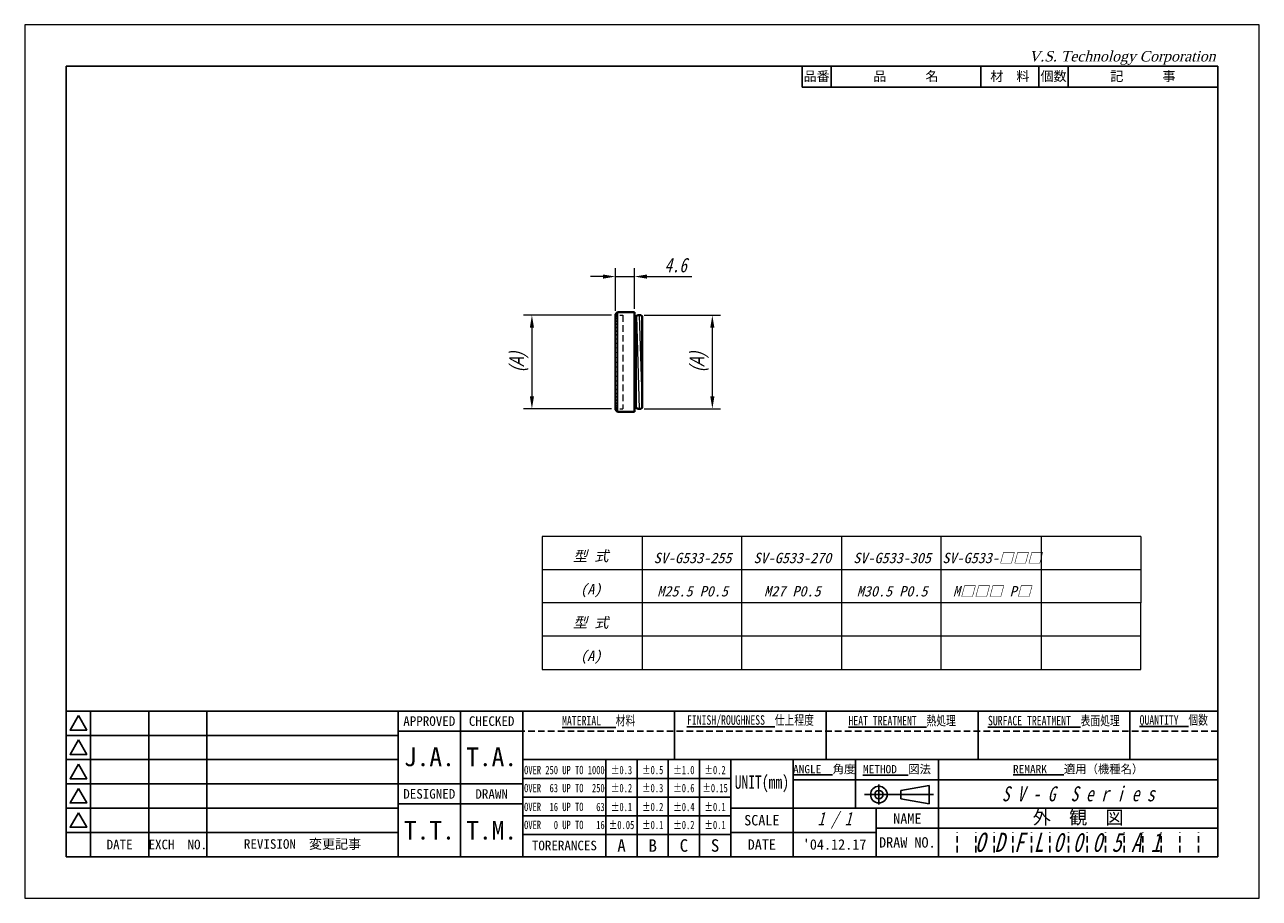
# Model space of a CAD drawing. Header units: millimetres. Extents: x 0 to 297, y 0 to 210.
import ezdxf
from ezdxf.enums import TextEntityAlignment as Align

# ---------------------------------------------------------------- set-up
doc = ezdxf.new("R2010")
doc.units = ezdxf.units.MM
doc.header["$LTSCALE"] = 0.25
doc.linetypes.add('HIDDEN', pattern=[9.525, 6.35, -3.175])
for name, color, linetype, lineweight in [('11-太線', 7, 'Continuous', 40), ('12-中線', 7, 'Continuous', 20), ('3-かくれ線', 5, 'HIDDEN', 20), ('4-寸法線', 5, 'Continuous', 20), ('5-文字', 5, 'Continuous', 20), ('6-図面枠', 5, 'Continuous', 25), ('補助線', 254, 'Continuous', 0)]:
    doc.layers.add(name, color=color, linetype=linetype, lineweight=lineweight)
doc.styles.add('(TNK)aSS', font='MS Gothic.ttf', dxfattribs={"width": 0.75, "oblique": 15, "height": 3.5})
doc.styles.add('italic_01', font='MS Gothic.ttf', dxfattribs={"width": 0.75, "oblique": 15, "height": 2})
doc.styles.add('narrow_01', font='MS Gothic.ttf', dxfattribs={"width": 0.75, "height": 2})
doc.styles.add('VST', font='CENTURY.TTF', dxfattribs={"oblique": 15, "height": 2.5})
doc.dimstyles.new('TMIZO', dxfattribs={"dimscale": 0, "dimtxt": 3.5, "dimasz": 3, "dimexe": 2, "dimexo": 0.8, "dimgap": 1, "dimtad": 3, "dimtoh": 1, "dimdec": 1, "dimrnd": 0.005, "dimdsep": 46, "dimtxsty": '(TNK)aSS', "dimcen": 0, "dimclrd": 5, "dimclre": 5, "dimclrt": 5, "dimaunit": 1, "dimadec": 0, "dimazin": 2, "dimtfac": 1, "dimtdec": 1, "dimtmove": 0, "dimatfit": 3, "dimfxl": 1, "dimtolj": 1, "dimtzin": 0, "dimlwd": -1, "dimlwe": -1, "dimarcsym": 0})

# ---------------------------------------------------------------- blocks, each defined once
blk = doc.blocks.new('*D1')
at = {"layer": '4-寸法線', "color": 5}
for p, q in [((141.2, 140.16), (120.02, 140.16)), ((122.02, 137.16), (122.02, 120.66)), ((141.2, 117.66), (120.02, 117.66))]:
    blk.add_line(p, q, dxfattribs=at)
for points in [[(121.52, 137.16), (122.52, 137.16), (122.02, 140.16)], [(121.52, 120.66), (122.52, 120.66), (122.02, 117.66)]]:
    blk.add_solid(points, dxfattribs=at)
at = {"layer": 'Defpoints', "color": 0}
for p in [(142, 140.16), (122.02, 117.66), (142, 117.66)]:
    blk.add_point(p, dxfattribs=at)
at = {"layer": '4-寸法線', "color": 5, "insert": (118.86, 128.91), "char_height": 3.5, "attachment_point": 5, "rotation": 90, "style": '(TNK)aSS'}
blk.add_mtext('\\A1;{\\fMS UI Gothic|b0|i0|c0|p17;(A)}', dxfattribs=at)
blk = doc.blocks.new('*D2')
at = {"layer": '4-寸法線', "color": 5}
for p, q in [((149.05, 140.16), (167.42, 140.16)), ((165.42, 120.66), (165.42, 137.16)), ((149.05, 117.66), (167.42, 117.66))]:
    blk.add_line(p, q, dxfattribs=at)
for points in [[(164.92, 137.16), (165.92, 137.16), (165.42, 140.16)], [(164.92, 120.66), (165.92, 120.66), (165.42, 117.66)]]:
    blk.add_solid(points, dxfattribs=at)
at = {"layer": 'Defpoints', "color": 0}
for p in [(148.25, 140.16), (165.42, 140.16), (148.25, 117.66)]:
    blk.add_point(p, dxfattribs=at)
at = {"layer": '4-寸法線', "color": 5, "insert": (162.25, 128.91), "char_height": 3.5, "attachment_point": 5, "rotation": 90, "style": '(TNK)aSS'}
blk.add_mtext('\\A1;{\\fMS UI Gothic|b0|i0|c0|p17;(A)}', dxfattribs=at)
blk = doc.blocks.new('*D3')
at = {"layer": '5-文字', "color": 5}
for p, q in [((139.1, 149.45), (136.1, 149.45)), ((142.1, 141.21), (142.1, 151.45)), ((142.1, 149.45), (146.7, 149.45)), ((146.7, 141.71), (146.7, 151.45)), ((149.7, 149.45), (160.45, 149.45))]:
    blk.add_line(p, q, dxfattribs=at)
for points in [[(139.1, 149.95), (139.1, 148.95), (142.1, 149.45)], [(149.7, 149.95), (149.7, 148.95), (146.7, 149.45)]]:
    blk.add_solid(points, dxfattribs=at)
at = {"layer": 'Defpoints', "color": 0}
for p in [(146.7, 149.45), (142.1, 140.41), (146.7, 140.91)]:
    blk.add_point(p, dxfattribs=at)
at = {"layer": '5-文字', "color": 5, "insert": (156.58, 152.2), "char_height": 3.5, "attachment_point": 5, "style": '(TNK)aSS'}
blk.add_mtext('\\A1;4.6', dxfattribs=at)

msp = doc.modelspace()

# ---------------------------------------------------------------- linework, layer by layer
at = {"layer": '11-太線'}
for p, q in [((142.1, 140.41), (142.6, 140.91)), ((142.1, 140.41), (142.1, 117.41)), ((146.7, 140.91), (142.6, 140.91)), ((146.7, 116.91), (146.7, 140.91)), ((147.2, 139.91), (146.7, 139.91)), ((147.2, 139.91), (147.45, 140.16)), ((147.45, 140.16), (148.25, 140.16)), ((148.25, 140.16), (148.5, 139.91)), ((148.5, 139.91), (148.5, 117.91)), ((142.1, 117.41), (142.6, 116.91)), ((142.6, 116.91), (146.7, 116.91)), ((147.2, 117.91), (146.7, 117.91)), ((147.2, 117.91), (147.45, 117.66)), ((148.25, 117.66), (147.45, 117.66)), ((148.25, 117.66), (148.5, 117.91))]:
    msp.add_line(p, q, dxfattribs=at)
at = {"layer": '12-中線'}
for p, q in [((142.1, 140.36), (142.6, 140.86)), ((142.1, 140.19), (142.6, 140.68)), ((142.1, 139.92), (142.6, 140.4)), ((142.1, 139.54), (142.6, 140)), ((142.6, 140.91), (142.6, 116.91)), ((147.2, 139.91), (147.85, 117.66)), ((147.2, 117.91), (147.2, 139.91)), ((147.85, 140.16), (148.5, 117.91)), ((142.1, 139.06), (142.6, 139.5)), ((142.1, 138.47), (142.6, 138.89)), ((142.1, 137.8), (142.6, 138.19)), ((142.1, 137.04), (142.6, 137.4)), ((142.1, 136.21), (142.6, 136.53)), ((142.1, 135.3), (142.6, 135.58)), ((142.1, 134.33), (142.6, 134.57)), ((142.1, 133.31), (142.6, 133.51)), ((142.1, 132.25), (142.6, 132.4)), ((142.1, 131.16), (142.6, 131.25)), ((142.1, 130.04), (142.6, 130.09)), ((142.1, 128.91), (142.6, 128.91)), ((142.1, 127.79), (142.6, 127.74)), ((142.1, 126.67), (142.6, 126.57)), ((142.1, 125.57), (142.6, 125.43)), ((142.1, 124.51), (142.6, 124.32)), ((142.1, 123.49), (142.6, 123.26)), ((142.1, 122.52), (142.6, 122.25)), ((142.1, 121.62), (142.6, 121.3)), ((142.1, 120.78), (142.6, 120.43)), ((142.1, 120.02), (142.6, 119.64)), ((142.1, 119.35), (142.6, 118.94)), ((142.1, 118.77), (142.6, 118.33)), ((142.1, 118.29), (142.6, 117.83)), ((142.1, 117.91), (142.6, 117.43)), ((142.1, 117.63), (142.6, 117.14)), ((142.1, 117.47), (142.6, 116.97))]:
    msp.add_line(p, q, dxfattribs=at)
at = {"layer": '3-かくれ線', "ltscale": 0.5}
for p, q in [((142, 140.16), (143.9, 140.16)), ((142, 117.66), (143.9, 117.66))]:
    msp.add_line(p, q, dxfattribs=at)
at = {"layer": '3-かくれ線'}
msp.add_line((143.9, 140.16), (143.9, 117.66), dxfattribs=at)
at = {"layer": '5-文字'}
for p, q in [((124.5, 87), (124.5, 55)), ((268.5, 87), (124.5, 87)), ((148.5, 87), (148.5, 55)), ((172.5, 71), (172.5, 87)), ((196.5, 87), (196.5, 71)), ((220.5, 71), (220.5, 87)), ((244.5, 87), (244.5, 55)), ((268.5, 87), (268.5, 71)), ((124.5, 79), (268.5, 79)), ((268.5, 71), (124.5, 71)), ((172.5, 55), (172.5, 71)), ((196.5, 71), (196.5, 55)), ((220.5, 55), (220.5, 71)), ((268.5, 55), (268.5, 71)), ((268.5, 63), (124.5, 63)), ((124.5, 55), (268.5, 55))]:
    msp.add_line(p, q, dxfattribs=at)
at = {"layer": '6-図面枠'}
for p, q in [((10, 200), (10, 10)), ((287, 200), (10, 200)), ((187, 195), (187, 200)), ((194, 195), (194, 200)), ((230, 195), (230, 200)), ((244, 195), (244, 200)), ((251, 195), (251, 200)), ((287, 10), (287, 200)), ((287, 195), (187, 195)), ((287, 45), (10, 45)), ((15.83, 45), (15.83, 10)), ((29.83, 45), (29.83, 10)), ((43.83, 45), (43.83, 10)), ((89.83, 45), (89.83, 10)), ((104.83, 45), (104.83, 10)), ((119.83, 45), (119.83, 10)), ((156.33, 33.33), (156.33, 45)), ((192.83, 33.33), (192.83, 45)), ((229.33, 33.33), (229.33, 45)), ((265.83, 33.33), (265.83, 45)), ((15.83, 39.17), (10, 39.17)), ((29.83, 39.17), (15.83, 39.17)), ((43.83, 39.17), (29.83, 39.17)), ((89.83, 39.17), (43.83, 39.17)), ((119.83, 40.17), (89.83, 40.17)), ((15.83, 33.33), (10, 33.33)), ((29.83, 33.33), (15.83, 33.33)), ((43.83, 33.33), (29.83, 33.33)), ((89.83, 33.33), (43.83, 33.33)), ((287, 33.33), (119.83, 33.33)), ((139.83, 10), (139.83, 33.33)), ((147.33, 10), (147.33, 33.33)), ((154.83, 10), (154.83, 33.33)), ((162.33, 10), (162.33, 33.33)), ((169.83, 10), (169.83, 33.33)), ((184.83, 21.67), (184.83, 33.33)), ((199.83, 21.67), (199.83, 33.33)), ((219.83, 10), (219.83, 33.33)), ((15.83, 27.5), (10, 27.5)), ((29.83, 27.5), (15.83, 27.5)), ((43.83, 27.5), (29.83, 27.5)), ((89.83, 27.5), (43.83, 27.5)), ((119.83, 27.5), (89.83, 27.5)), ((169.83, 28.83), (119.83, 28.83)), ((287, 28.5), (184.83, 28.5)), ((205.48, 27.33), (205.48, 22.53)), ((217.6, 27.15), (210.8, 25.94)), ((217.6, 24.93), (217.6, 27.15)), ((169.83, 24.33), (119.83, 24.33)), ((202, 24.93), (218.66, 24.93)), ((210.8, 24.93), (210.8, 25.94)), ((210.8, 24.93), (210.8, 23.91)), ((217.6, 22.7), (210.8, 23.91)), ((217.6, 24.93), (217.6, 22.7)), ((15.83, 21.67), (10, 21.67)), ((29.83, 21.67), (15.83, 21.67)), ((43.83, 21.67), (29.83, 21.67)), ((89.83, 21.67), (43.83, 21.67)), ((119.83, 22.67), (89.83, 22.67)), ((169.83, 21.67), (287, 21.67)), ((184.83, 10), (184.83, 21.67)), ((204.83, 10), (204.83, 21.67)), ((169.83, 19.83), (119.83, 19.83)), ((15.83, 15.83), (10, 15.83)), ((29.83, 15.83), (15.83, 15.83)), ((43.83, 15.83), (29.83, 15.83)), ((89.83, 15.83), (43.83, 15.83)), ((169.83, 15.33), (119.83, 15.33)), ((204.83, 15.83), (169.83, 15.83)), ((287, 16.83), (204.83, 16.83)), ((219.83, 16.83), (219.83, 10)), ((10, 10), (287, 10))]:
    msp.add_line(p, q, dxfattribs=at)
at = {"layer": '6-図面枠', "linetype": 'HIDDEN'}
msp.add_line((287, 40.17), (119.83, 40.17), dxfattribs=at)
at = {"layer": '6-図面枠', "color": 2, "linetype": 'HIDDEN'}
for p, q in [((224.3, 11), (224.3, 15.83)), ((228.77, 11), (228.77, 15.83)), ((233.23, 11), (233.23, 15.83)), ((237.7, 11), (237.7, 15.83)), ((242.17, 11), (242.17, 15.83)), ((246.63, 11), (246.63, 15.83)), ((251.1, 11), (251.1, 15.83)), ((255.57, 11), (255.57, 15.83)), ((260.03, 11), (260.03, 15.83)), ((264.5, 11), (264.5, 15.83)), ((268.97, 11), (268.97, 15.83)), ((273.43, 11), (273.43, 15.83)), ((277.9, 11), (277.9, 15.83)), ((282.37, 11), (282.37, 15.83))]:
    msp.add_line(p, q, dxfattribs=at)
at = {"layer": '6-図面枠'}
for points in [[(12.92, 43.92), (10.9, 40.42), (14.94, 40.42)], [(12.92, 38.08), (10.9, 34.58), (14.94, 34.58)], [(12.92, 32.25), (10.9, 28.75), (14.94, 28.75)], [(12.92, 26.42), (10.9, 22.92), (14.94, 22.92)], [(12.92, 20.58), (10.9, 17.08), (14.94, 17.08)]]:
    msp.add_lwpolyline(points, close=True, dxfattribs=at)
for radius in [2, 1]:
    msp.add_circle((205.48, 24.93), radius, dxfattribs=at)
at = {"layer": '補助線'}
for p, q in [((297, 210), (0, 210)), ((0, 210), (0, 0)), ((297, 0), (297, 210)), ((0, 0), (297, 0))]:
    msp.add_line(p, q, dxfattribs=at)

# ---------------------------------------------------------------- texts
at = {"layer": '5-文字', "style": '(TNK)aSS', "oblique": 15}
for s, p in [('型 式', (136.18, 81.03)), ('SV-G533-□□□', (232.68, 80.56)), ('SV-G533-255', (160.68, 80.56)), ('SV-G533-270', (184.68, 80.56)), ('SV-G533-305', (208.68, 80.56)), ('(A)', (136.18, 73.03)), ('M25.5 P0.5', (160.68, 72.56)), ('M27 P0.5', (184.68, 72.56)), ('M30.5 P0.5', (208.68, 72.56)), ('M□□□ P□', (232.68, 72.56)), ('型 式', (136.18, 65.03)), ('(A)', (136.18, 57.03))]:
    msp.add_text(s, height=2.5, dxfattribs=at).set_placement(p, align=Align.CENTER)
at = {"layer": '6-図面枠'}
for s, insert, char_height, width, attachment_point, style in [('V.S. Technology Corporation', (241.58, 203.67), 2.5, 50, 1, 'VST'), ('{\\fＭＳ ゴシック|b0|i0|c128|p49;\\LFINISH/ROUGHNESS\\l  仕上程度}', (174.58, 42.58), 2.3, 36.5, 5, 'narrow_01'), ('{\\fＭＳ ゴシック|b0|i0|c128|p49;\\LHEAT TREATMENT\\l  熱処理}', (211.08, 42.58), 2.3, 36.5, 5, 'narrow_01'), ('{\\fＭＳ ゴシック|b0|i0|c128|p49;\\LSURFACE TREATMENT\\l  表面処理}', (247.58, 42.58), 2.3, 36.5, 5, 'narrow_01'), ('{\\fＭＳ ゴシック|b0|i0|c128|p49;\\LQUANTITY\\l  個数}', (276.42, 42.58), 2.3, 21.1667, 5, 'narrow_01'), ('{\\fＭＳ ゴシック|b0|i0|c128|p49;\\LMATERIAL\\l   材料}', (138.08, 42.58), 2.3, 36.5, 5, 'narrow_01'), ('OVER 250 UP TO 1000', (129.83, 30.82), 2, 20, 5, 'narrow_01'), ('±0.3', (143.58, 30.82), 2, 7.5, 5, 'narrow_01'), ('±0.5', (151.08, 30.82), 2, 7.5, 5, 'narrow_01'), ('±1.0', (158.58, 30.82), 2, 7.5, 5, 'narrow_01'), ('±0.2', (166.08, 30.82), 2, 7.5, 5, 'narrow_01'), ('UNIT(mm)', (177.33, 27.5), 3.2, 15, 5, 'narrow_01'), ('OVER  63 UP TO  250', (129.83, 26.48), 2, 20, 5, 'narrow_01'), ('±0.2', (143.58, 26.48), 2, 7.5, 5, 'narrow_01'), ('{\\fＭＳ ゴシック|b0|i0|c128|p49;±0.3}', (151.08, 26.48), 2, 7.5, 5, 'narrow_01'), ('{\\fＭＳ ゴシック|b0|i0|c128|p49;±0.6}', (158.58, 26.48), 2, 7.5, 5, 'narrow_01'), ('{\\fＭＳ ゴシック|b0|i0|c128|p49;±0.15}', (166.08, 26.48), 2, 7.5, 5, 'narrow_01'), ('S V - G  S e r i e s', (253.42, 25.08), 3.6, 67.1667, 5, 'italic_01'), ('OVER  16 UP TO   63', (129.83, 21.95), 2, 20, 5, 'narrow_01'), ('{\\fＭＳ ゴシック|b0|i0|c128|p49;±0.1}', (143.58, 21.95), 2, 7.5, 5, 'narrow_01'), ('{\\fＭＳ ゴシック|b0|i0|c128|p49;±0.2}', (151.08, 21.95), 2, 7.5, 5, 'narrow_01'), ('{\\fＭＳ ゴシック|b0|i0|c128|p49;±0.4}', (158.58, 21.95), 2, 7.5, 5, 'narrow_01'), ('{\\fＭＳ ゴシック|b0|i0|c128|p49;±0.1}', (166.08, 21.95), 2, 7.5, 5, 'narrow_01'), ('1 / 1', (194.83, 18.75), 3.2, 20, 5, 'italic_01'), ('OVER   0 UP TO   16', (129.83, 17.62), 2, 20, 5, 'narrow_01'), ('{\\fＭＳ ゴシック|b0|i0|c128|p49;±0.05}', (143.58, 17.62), 2, 7.5, 5, 'narrow_01'), ('{\\fＭＳ ゴシック|b0|i0|c128|p49;±0.1}', (151.08, 17.62), 2, 7.5, 5, 'narrow_01'), ('{\\fＭＳ ゴシック|b0|i0|c128|p49;±0.2}', (158.58, 17.62), 2, 7.5, 5, 'narrow_01'), ('{\\fＭＳ ゴシック|b0|i0|c128|p49;±0.1}', (166.08, 17.62), 2, 7.5, 5, 'narrow_01'), ('O D F L 0 0 0 5 A 1', (250.92, 13.42), 4.6, 67.1667, 5, 'italic_01')]:
    msp.add_mtext(s, dxfattribs=dict(at, insert=insert, char_height=char_height, width=width, attachment_point=attachment_point, style=style))
at = {"layer": '6-図面枠', "attachment_point": 5}
for s, insert, char_height, width in [('{\\fＭＳ ゴシック|b0|i0|c128|p49;品\u3000\u3000\u3000名}', (212, 197.5), 2.3, 36), ('{\\fＭＳ ゴシック|b0|i0|c128|p49;品番}', (190.5, 197.5), 2.3, 7), ('{\\fＭＳ ゴシック|b0|i0|c128|p49;材\u3000料}', (237, 197.5), 2.3, 14), ('{\\fＭＳ ゴシック|b0|i0|c128|p49;個数}', (247.5, 197.5), 2.3, 7), ('{\\fＭＳ ゴシック|b0|i0|c128|p49;記\u3000\u3000\u3000事}', (269, 197.5), 2.3, 36), ('{\\fＭＳ ゴシック|b0|i0|c128|p49;APPROVED}', (97.33, 42.58), 2.3, 15), ('{\\fＭＳ ゴシック|b0|i0|c128|p49;CHECKED}', (112.33, 42.58), 2.3, 15), ('{\\fＭＳ ゴシック|b0|i0|c128|p49;J.A.}', (97.35, 33.97), 4.5, 15), ('{\\fＭＳ ゴシック|b0|i0|c128|p49;T.A.}', (112.33, 33.97), 4.5, 15), ('{\\fＭＳ ゴシック|b0|i0|c128|p49;\\LANGLE\\l  角度}', (192.33, 30.92), 2, 15), ('{\\fＭＳ ゴシック|b0|i0|c128|p49;\\LMETHOD\\l  図法}', (209.83, 30.92), 2, 20), ('{\\fＭＳ ゴシック|b0|i0|c128|p49;\\LREMARK\\l   適用（機種名）}', (253.42, 30.92), 2, 67.1667), ('{\\fＭＳ ゴシック|b0|i0|c128|p49;DESIGNED}', (97.33, 25.08), 2.3, 15), ('{\\fＭＳ ゴシック|b0|i0|c128|p49;DRAWN}', (112.33, 25.08), 2.3, 15), ('{\\fＭＳ ゴシック|b0|i0|c128|p49;外\u3000観\u3000図}', (253.42, 19.25), 3.2, 67.1667), ('{\\fＭＳ ゴシック|b0|i0|c128|p49;T.T.}', (97.35, 16.33), 4.5, 15), ('{\\fＭＳ ゴシック|b0|i0|c128|p49;T.M.}', (112.33, 16.33), 4.5, 15), ('{\\fＭＳ ゴシック|b0|i0|c128|p49;SCALE}', (177.33, 18.75), 2.5, 15), ('{\\fＭＳ ゴシック|b0|i0|c128|p49;NAME}', (212.33, 19.15), 2.5, 15), ('{\\fＭＳ ゴシック|b0|i0|c128|p49;EXCH  NO.}', (36.83, 12.92), 2.3, 14), ('{\\fＭＳ ゴシック|b0|i0|c128|p49;DRAW NO.}', (212.33, 13.42), 2.5, 15), ('{\\fＭＳ ゴシック|b0|i0|c128|p49;DATE}', (22.83, 12.92), 2.3, 14), ('{\\fＭＳ ゴシック|b0|i0|c128|p49;REVISION  変更記事}', (66.83, 12.92), 2.3, 46), ('{\\fＭＳ ゴシック|b0|i0|c128|p49;TORERANCES}', (129.83, 12.67), 2.3, 20), ('{\\fＭＳ ゴシック|b0|i0|c128|p49;A}', (143.58, 12.67), 3, 7.5), ('{\\fＭＳ ゴシック|b0|i0|c128|p49;B}', (151.08, 12.67), 3, 7.5), ('{\\fＭＳ ゴシック|b0|i0|c128|p49;C}', (158.58, 12.67), 3, 7.5), ('{\\fＭＳ ゴシック|b0|i0|c128|p49;S}', (166.08, 12.67), 3, 7.5), ('{\\fＭＳ ゴシック|b0|i0|c128|p49;DATE}', (177.33, 12.92), 2.5, 15), ("{\\fMS Gothic|b0|i0|c128|p49;'04.12.17}", (194.83, 12.92), 2.5, 20)]:
    msp.add_mtext(s, dxfattribs=dict(at, insert=insert, char_height=char_height, width=width))

# ---------------------------------------------------------------- dimensions: what is measured, and where the dimension line sits
at = {"layer": '4-寸法線'}
for base, p1, p2, angle, picture, middle in [((122.02, 117.66), (142, 140.16), (142, 117.66), 90, '*D1', (118.86, 128.91)), ((165.42, 140.16), (148.25, 117.66), (148.25, 140.16), 270, '*D2', (162.25, 128.91))]:
    dim = msp.add_linear_dim(base=base, p1=p1, p2=p2, angle=angle, text='{\\fMS UI Gothic|b0|i0|c0|p17;(A)}', dimstyle='TMIZO', override={"dimscale": 1}, dxfattribs=at)
    dim.commit()
    dim.dimension.update_dxf_attribs({"geometry": picture, "text_midpoint": middle})
at = {"layer": '5-文字'}
dim = msp.add_linear_dim(base=(146.7, 149.45), p1=(142.1, 140.41), p2=(146.7, 140.91), dimstyle='TMIZO', override={"dimscale": 1}, dxfattribs=at)
dim.commit()
dim.dimension.update_dxf_attribs({"geometry": '*D3', "text_midpoint": (156.58, 152.2)})

doc.saveas('drawing.dxf')
